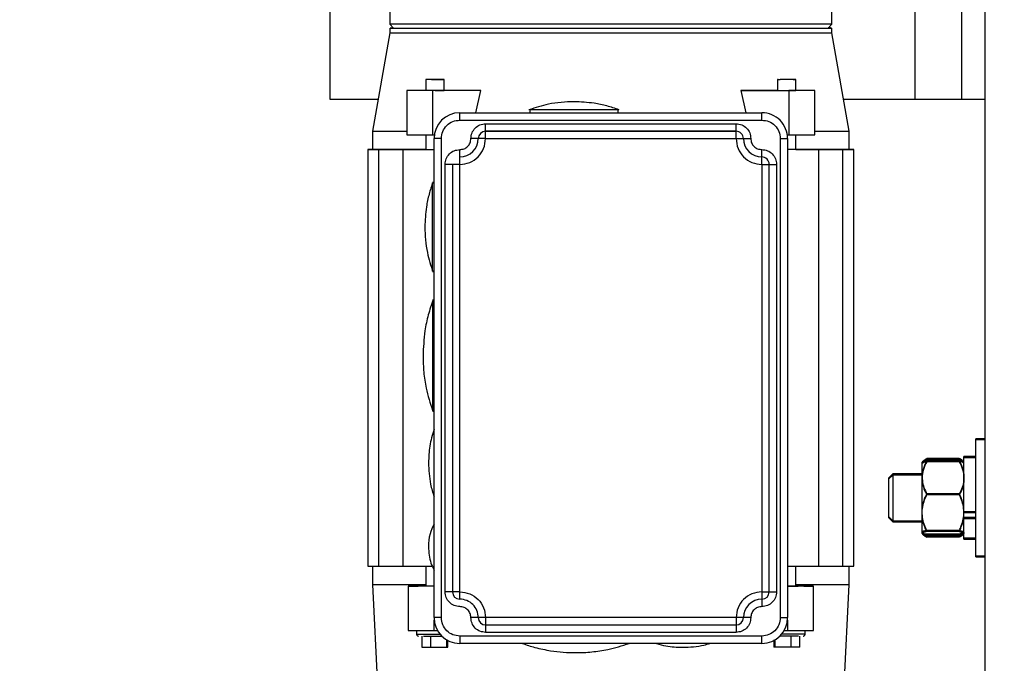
# Model space of a CAD drawing. Header units: inches. Extents: x 170 to 288, y 234 to 248.
# Tile 52 of 192: x 177.483 to 177.834, y 244.264 to 244.493. Entities that reach past the tile are written whole.
import ezdxf

# ---------------------------------------------------------------- set-up
doc = ezdxf.new("R2010")
doc.units = ezdxf.units.IN
doc.header["$LTSCALE"] = 0.25
doc.header["$MEASUREMENT"] = 0
doc.layers.add('ANNOTATIONS', color=1, linetype='Continuous')
doc.layers.add('SLIM E GUIDE MOTOR LH', color=7, linetype='Continuous')
doc.styles.add('ARIAL', font='arial.ttf', dxfattribs={"height": 0.09375})
doc.dimstyles.new('STANDARD$0', dxfattribs={"dimtxt": 0.09375, "dimasz": 0.09375, "dimexe": 0.03125, "dimexo": 0.046875, "dimgap": 0.09, "dimtad": 0, "dimtih": 1, "dimtoh": 1, "dimdec": 4, "dimzin": 0, "dimdsep": 46, "dimtxsty": 'ARIAL', "dimcen": 0.09, "dimadec": 0, "dimazin": 0, "dimtfac": 1, "dimtdec": 4, "dimtofl": 0, "dimtmove": 0, "dimatfit": 1, "dimfxl": 1, "dimtolj": 1, "dimtzin": 0, "dimarcsym": 0})

# ---------------------------------------------------------------- blocks, each defined once
blk = doc.blocks.new('*D8')
at = {"layer": 'ANNOTATIONS', "color": 0, "lineweight": -2, "transparency": 16777216}
for p, q in [((177.4958, 244.77894), (177.4958, 245.43378)), ((178.12042, 244.28247), (178.12042, 245.43378)), ((177.40205, 245.40253), (177.3083, 245.40253)), ((178.21417, 245.40253), (178.30792, 245.40253))]:
    blk.add_line(p, q, dxfattribs=at)
at = {"layer": 'ANNOTATIONS', "color": 0, "transparency": 16777216}
for points in [[(177.40205, 245.41815), (177.40205, 245.3869), (177.4958, 245.40253)], [(178.21417, 245.41815), (178.21417, 245.3869), (178.12042, 245.40253)]]:
    blk.add_solid(points, dxfattribs=at)
at = {"layer": 'defpoints', "color": 0, "transparency": 16777216}
for p in [(178.12042, 245.40253), (177.4958, 244.68519), (178.12042, 244.18872)]:
    blk.add_point(p, dxfattribs=at)
at = {"layer": 'ANNOTATIONS', "color": 0, "transparency": 16777216, "insert": (177.85912, 245.40253), "char_height": 0.09375, "attachment_point": 5, "style": 'ARIAL'}
blk.add_mtext('\\A1;27 1/2"', dxfattribs=at)

msp = doc.modelspace()

# ---------------------------------------------------------------- linework, layer by layer
at = {"layer": 'SLIM E GUIDE MOTOR LH'}
for p, q in [((177.82705, 244.18808), (177.82705, 245.19649)), ((177.59372, 244.46444), (177.59372, 244.63944)), ((177.81872, 244.55551), (177.81872, 244.46444)), ((177.80205, 244.51831), (177.80205, 244.46444)), ((177.61498, 244.49975), (177.61498, 244.49122)), ((177.77246, 244.49122), (177.77246, 244.49975)), ((177.61498, 244.49122), (177.61629, 244.4899)), ((177.77246, 244.49122), (177.61498, 244.49122)), ((177.77115, 244.4899), (177.77246, 244.49122)), ((177.61498, 244.48814), (177.60881, 244.45316)), ((177.61498, 244.4899), (177.61498, 244.48814)), ((177.77246, 244.48814), (177.77246, 244.4899)), ((177.77863, 244.45316), (177.77246, 244.48814)), ((177.6278, 244.47153), (177.6278, 244.46759)), ((177.63436, 244.46759), (177.63436, 244.47153)), ((177.75307, 244.47153), (177.75307, 244.46759)), ((177.75964, 244.46759), (177.75964, 244.47153)), ((177.62103, 244.46759), (177.62103, 244.45184)), ((177.62561, 244.46759), (177.62103, 244.46759)), ((177.63031, 244.45184), (177.63031, 244.46759)), ((177.6474, 244.46759), (177.63031, 244.46759)), ((177.64565, 244.45972), (177.6474, 244.46759)), ((177.74003, 244.46759), (177.74178, 244.45972)), ((177.74003, 244.46759), (177.75713, 244.46759)), ((177.7664, 244.46759), (177.75713, 244.46759)), ((177.75713, 244.46759), (177.75713, 244.45185)), ((177.76182, 244.46759), (177.75964, 244.46759)), ((177.7664, 244.46759), (177.76182, 244.46759)), ((177.7664, 244.45185), (177.7664, 244.46759)), ((177.6108, 244.46444), (177.59372, 244.46444)), ((177.82705, 244.46444), (177.77664, 244.46444)), ((177.63991, 244.45709), (177.63991, 244.45972)), ((177.63991, 244.45972), (177.74752, 244.45972)), ((177.63991, 244.45972), (177.74752, 244.45972)), ((177.66485, 244.46087), (177.66485, 244.45972)), ((177.69634, 244.45972), (177.69634, 244.46087)), ((177.74752, 244.45709), (177.74752, 244.45972)), ((177.63991, 244.45709), (177.74752, 244.45709)), ((177.60881, 244.45316), (177.60881, 244.44659)), ((177.6491, 244.45578), (177.73834, 244.45578)), ((177.6491, 244.45053), (177.6491, 244.45432)), ((177.73834, 244.45316), (177.6491, 244.45316)), ((177.6491, 244.45316), (177.73834, 244.45316)), ((177.73834, 244.45053), (177.73834, 244.45578)), ((177.77863, 244.4466), (177.77863, 244.45316)), ((177.62103, 244.45184), (177.63031, 244.45184)), ((177.6278, 244.45184), (177.6278, 244.44659)), ((177.63031, 244.45184), (177.63082, 244.45184)), ((177.63335, 244.45053), (177.63073, 244.45053)), ((177.63073, 244.27993), (177.63073, 244.45053)), ((177.63335, 244.27993), (177.63335, 244.45053)), ((177.6491, 244.45053), (177.73834, 244.45053)), ((177.74076, 244.45053), (177.7414, 244.45053)), ((177.75409, 244.45053), (177.75409, 244.27993)), ((177.75662, 244.45185), (177.75713, 244.45185)), ((177.75671, 244.45053), (177.75671, 244.27993)), ((177.75964, 244.4466), (177.75964, 244.45185)), ((177.61524, 244.44659), (177.6071, 244.44659)), ((177.6071, 244.44659), (177.61421, 244.44659)), ((177.61169, 244.44659), (177.6071, 244.44659)), ((177.6071, 244.44659), (177.61103, 244.44659)), ((177.60958, 244.44659), (177.6071, 244.44659)), ((177.6071, 244.44659), (177.60927, 244.44659)), ((177.60882, 244.44659), (177.6071, 244.44659)), ((177.60881, 244.4466), (177.6071, 244.4466)), ((177.6071, 244.44659), (177.60711, 244.2983)), ((177.62771, 244.44659), (177.6071, 244.44659)), ((177.6071, 244.44659), (177.62567, 244.44659)), ((177.62045, 244.44659), (177.6071, 244.44659)), ((177.6071, 244.44659), (177.61898, 244.44659)), ((177.60881, 244.44659), (177.60882, 244.44659)), ((177.61104, 244.2983), (177.61104, 244.44659)), ((177.62517, 244.44659), (177.61104, 244.44659)), ((177.61104, 244.44659), (177.62408, 244.44659)), ((177.61965, 244.44659), (177.63073, 244.44659)), ((177.61965, 244.44659), (177.61966, 244.2983)), ((177.62408, 244.44659), (177.6278, 244.44659)), ((177.62517, 244.44659), (177.6278, 244.44659)), ((177.62567, 244.44659), (177.62771, 244.44659)), ((177.63991, 244.44134), (177.63991, 244.44659)), ((177.74752, 244.44397), (177.74752, 244.44659)), ((177.76778, 244.4466), (177.75671, 244.4466)), ((177.75964, 244.4466), (177.76336, 244.4466)), ((177.78033, 244.4466), (177.75972, 244.4466)), ((177.76176, 244.4466), (177.78033, 244.4466)), ((177.7764, 244.4466), (177.76227, 244.4466)), ((177.76336, 244.4466), (177.7764, 244.4466)), ((177.78033, 244.4466), (177.76698, 244.4466)), ((177.76778, 244.2983), (177.76778, 244.4466)), ((177.76846, 244.4466), (177.78033, 244.4466)), ((177.78033, 244.4466), (177.7722, 244.4466)), ((177.77323, 244.4466), (177.78033, 244.4466)), ((177.78033, 244.4466), (177.77575, 244.4466)), ((177.7764, 244.2983), (177.7764, 244.4466)), ((177.77641, 244.4466), (177.78033, 244.4466)), ((177.78033, 244.4466), (177.77786, 244.4466)), ((177.77817, 244.4466), (177.78033, 244.4466)), ((177.78033, 244.4466), (177.77862, 244.4466)), ((177.78033, 244.4466), (177.77863, 244.4466)), ((177.78033, 244.2983), (177.78033, 244.4466)), ((177.74752, 244.44135), (177.74752, 244.44397)), ((177.63991, 244.44134), (177.63466, 244.44134)), ((177.63467, 244.28911), (177.63466, 244.44134)), ((177.63729, 244.44134), (177.63729, 244.28911)), ((177.63991, 244.28911), (177.63991, 244.44134)), ((177.74752, 244.44135), (177.74753, 244.28911)), ((177.75015, 244.28911), (177.75015, 244.44135)), ((177.75277, 244.44135), (177.75278, 244.28911)), ((177.63073, 244.43478), (177.63023, 244.43478)), ((177.63023, 244.40329), (177.63073, 244.40329)), ((177.63073, 244.39279), (177.63025, 244.39279)), ((177.63025, 244.35342), (177.63073, 244.35342)), ((177.82705, 244.34361), (177.82372, 244.34361)), ((177.82372, 244.30155), (177.82372, 244.34361)), ((177.82705, 244.34321), (177.82372, 244.34321)), ((177.80628, 244.33662), (177.80601, 244.33604)), ((177.81788, 244.33662), (177.80628, 244.33662)), ((177.81788, 244.33662), (177.81816, 244.33604)), ((177.82372, 244.33726), (177.81955, 244.33726)), ((177.81955, 244.30829), (177.81955, 244.33726)), ((177.82372, 244.33686), (177.81955, 244.33686)), ((177.81955, 244.3079), (177.81955, 244.33686)), ((177.80493, 244.33564), (177.80462, 244.33528)), ((177.80462, 244.30993), (177.80462, 244.33527)), ((177.80493, 244.33524), (177.80462, 244.33488)), ((177.80628, 244.33622), (177.80588, 244.33538)), ((177.81788, 244.33622), (177.80628, 244.33622)), ((177.81788, 244.33587), (177.80628, 244.33587)), ((177.81788, 244.33547), (177.80628, 244.33547)), ((177.81788, 244.33622), (177.81828, 244.33538)), ((177.81955, 244.33528), (177.81924, 244.33564)), ((177.81955, 244.33488), (177.81924, 244.33524)), ((177.79421, 244.33111), (177.79268, 244.32958)), ((177.79421, 244.33071), (177.79268, 244.32919)), ((177.79268, 244.32958), (177.79268, 244.31557)), ((177.80462, 244.33111), (177.79421, 244.33111)), ((177.79421, 244.33111), (177.79421, 244.31444)), ((177.80462, 244.33071), (177.79421, 244.33071)), ((177.79421, 244.33071), (177.79421, 244.31405)), ((177.81788, 244.32406), (177.80628, 244.32406)), ((177.81788, 244.32366), (177.80628, 244.32366)), ((177.79268, 244.31597), (177.79421, 244.31444)), ((177.79268, 244.31557), (177.79421, 244.31405)), ((177.81955, 244.31773), (177.82372, 244.31773)), ((177.81955, 244.31733), (177.82372, 244.31733)), ((177.81955, 244.31567), (177.82372, 244.31567)), ((177.79421, 244.31444), (177.80462, 244.31444)), ((177.79421, 244.31405), (177.80462, 244.31405)), ((177.81955, 244.31527), (177.82372, 244.31527)), ((177.80462, 244.31028), (177.80493, 244.30992)), ((177.80462, 244.30988), (177.80493, 244.30952)), ((177.81788, 244.31097), (177.80628, 244.31097)), ((177.81788, 244.31057), (177.80628, 244.31057)), ((177.81788, 244.30969), (177.80628, 244.30969)), ((177.81788, 244.30929), (177.80628, 244.30929)), ((177.81788, 244.30893), (177.80628, 244.30893)), ((177.81788, 244.30854), (177.80628, 244.30854)), ((177.81924, 244.30992), (177.81955, 244.31028)), ((177.81924, 244.30952), (177.81955, 244.30988)), ((177.81955, 244.30829), (177.82372, 244.30829)), ((177.81955, 244.3079), (177.82372, 244.3079)), ((177.82372, 244.30194), (177.82705, 244.30194)), ((177.82372, 244.30155), (177.82705, 244.30155)), ((177.60711, 244.2983), (177.61104, 244.2983)), ((177.60881, 244.2983), (177.60881, 244.29174)), ((177.61104, 244.2983), (177.61966, 244.2983)), ((177.61966, 244.2983), (177.6301, 244.2983)), ((177.6278, 244.2983), (177.6278, 244.29108)), ((177.75671, 244.2983), (177.76778, 244.2983)), ((177.75964, 244.29108), (177.75964, 244.2983)), ((177.76778, 244.2983), (177.7764, 244.2983)), ((177.7764, 244.2983), (177.78033, 244.2983)), ((177.77863, 244.29174), (177.77863, 244.2983)), ((177.60881, 244.29174), (177.61104, 244.24712)), ((177.6215, 244.29108), (177.6215, 244.27533)), ((177.63078, 244.29108), (177.6215, 244.29108)), ((177.6215, 244.29108), (177.62501, 244.29108)), ((177.76243, 244.29108), (177.76594, 244.29108)), ((177.76594, 244.27534), (177.76594, 244.29108)), ((177.7764, 244.24712), (177.77863, 244.29174)), ((177.63991, 244.28911), (177.63467, 244.28911)), ((177.63991, 244.28649), (177.63991, 244.28911)), ((177.63335, 244.27993), (177.63073, 244.27993)), ((177.63078, 244.27533), (177.63078, 244.27897)), ((177.73834, 244.27993), (177.6491, 244.27993)), ((177.6491, 244.27993), (177.6491, 244.27468)), ((177.73834, 244.2773), (177.6491, 244.2773)), ((177.73834, 244.27993), (177.73834, 244.27468)), ((177.75666, 244.27897), (177.75666, 244.27534)), ((177.62452, 244.27533), (177.62452, 244.27402)), ((177.62715, 244.27533), (177.63196, 244.27533)), ((177.73834, 244.27468), (177.6491, 244.27468)), ((177.75548, 244.27534), (177.75666, 244.27534)), ((177.76292, 244.27402), (177.76292, 244.27534)), ((177.62637, 244.27337), (177.62637, 244.26943)), ((177.62951, 244.27337), (177.62951, 244.26943)), ((177.63526, 244.26943), (177.63526, 244.27201)), ((177.63567, 244.26943), (177.63562, 244.27196)), ((177.74753, 244.27337), (177.63991, 244.27337)), ((177.63991, 244.27337), (177.63991, 244.27074)), ((177.74753, 244.27074), (177.63991, 244.27074)), ((177.74753, 244.27074), (177.74753, 244.27337)), ((177.75183, 244.27199), (177.75177, 244.26943)), ((177.75218, 244.27201), (177.75218, 244.26943)), ((177.75794, 244.26943), (177.75794, 244.27337)), ((177.76107, 244.26943), (177.76107, 244.27337)), ((177.62951, 244.26943), (177.63526, 244.26943)), ((177.63526, 244.26943), (177.63567, 244.26943)), ((177.75994, 244.26943), (177.75177, 244.26943))]:
    msp.add_line(p, q, dxfattribs=at)
at = {"layer": 'SLIM E GUIDE MOTOR LH', "flags": 128}
for points in [[(177.61498, 244.48814), (177.61504, 244.48814), (177.6155, 244.48814), (177.61642, 244.48814), (177.61779, 244.48814), (177.61961, 244.48814), (177.62187, 244.48814), (177.62454, 244.48814), (177.62763, 244.48814), (177.64842, 244.48814), (177.65348, 244.48814), (177.65878, 244.48814), (177.66428, 244.48814), (177.66996, 244.48814), (177.67578, 244.48814), (177.6817, 244.48814), (177.68769, 244.48814), (177.69974, 244.48814), (177.70574, 244.48814), (177.71166, 244.48814), (177.71748, 244.48814), (177.72315, 244.48814), (177.72866, 244.48814), (177.73396, 244.48814), (177.73902, 244.48814), (177.74382, 244.48814), (177.74832, 244.48814), (177.7525, 244.48814), (177.75634, 244.48814), (177.75981, 244.48814), (177.76289, 244.48814), (177.76557, 244.48814), (177.76782, 244.48814), (177.76964, 244.48814), (177.77102, 244.48814), (177.77194, 244.48814), (177.7724, 244.48814), (177.77246, 244.48814)], [(177.61629, 244.4899), (177.6155, 244.4899), (177.61504, 244.4899), (177.6155, 244.4899), (177.61642, 244.4899), (177.61779, 244.4899), (177.61961, 244.4899), (177.62187, 244.4899), (177.62454, 244.4899), (177.62763, 244.4899), (177.6311, 244.4899), (177.63493, 244.4899), (177.63912, 244.4899), (177.64362, 244.4899), (177.64842, 244.4899), (177.65348, 244.4899), (177.65878, 244.4899), (177.66428, 244.4899), (177.66996, 244.4899), (177.67578, 244.4899), (177.6817, 244.4899), (177.68769, 244.4899), (177.69974, 244.4899), (177.70574, 244.4899), (177.71166, 244.4899), (177.71748, 244.4899), (177.72315, 244.4899), (177.72866, 244.4899), (177.73396, 244.4899), (177.73902, 244.4899), (177.74382, 244.4899), (177.74832, 244.4899), (177.7525, 244.4899), (177.75634, 244.4899), (177.75981, 244.4899), (177.76289, 244.4899), (177.76557, 244.4899), (177.76782, 244.4899), (177.76964, 244.4899), (177.77102, 244.4899), (177.77194, 244.4899), (177.7724, 244.4899), (177.77194, 244.48991), (177.77115, 244.48991)], [(177.63436, 244.47153), (177.6278, 244.47153), (177.62805, 244.47153)], [(177.62982, 244.47153), (177.62876, 244.47153), (177.62805, 244.47153)], [(177.62982, 244.47153), (177.63234, 244.47153)], [(177.63234, 244.47153), (177.6334, 244.47153), (177.63411, 244.47153)], [(177.63436, 244.47153), (177.63411, 244.47153)], [(177.75332, 244.47153), (177.75307, 244.47153), (177.75404, 244.47153)], [(177.75332, 244.47153), (177.75404, 244.47153)], [(177.75964, 244.47153), (177.75761, 244.47153), (177.75636, 244.47153), (177.7551, 244.47153), (177.75404, 244.47153)], [(177.75867, 244.47153), (177.75939, 244.47153)], [(177.75964, 244.47153), (177.75939, 244.47153)], [(177.63108, 244.46759), (177.62212, 244.46759), (177.62103, 244.46759)], [(177.63031, 244.46759), (177.62908, 244.46759)], [(177.63108, 244.46759), (177.63234, 244.46759), (177.6334, 244.46759), (177.63411, 244.46759), (177.63436, 244.46759)], [(177.6474, 244.46759), (177.64425, 244.46759), (177.64121, 244.46759), (177.63436, 244.46759)], [(177.75307, 244.46759), (177.75196, 244.46759), (177.74915, 244.46759), (177.74623, 244.46759), (177.74318, 244.46759), (177.74003, 244.46759)], [(177.75307, 244.46759), (177.75332, 244.46759), (177.7551, 244.46759), (177.75636, 244.46759)], [(177.75636, 244.46759), (177.75761, 244.46759), (177.75868, 244.46759), (177.75939, 244.46759), (177.75964, 244.46759)], [(177.66485, 244.46087), (177.66509, 244.46087), (177.6658, 244.46087), (177.66696, 244.46087), (177.67272, 244.46087), (177.67521, 244.46087), (177.67786, 244.46087), (177.68333, 244.46087), (177.68598, 244.46087), (177.68847, 244.46087), (177.69072, 244.46087), (177.69266, 244.46087), (177.69423, 244.46087), (177.69539, 244.46087), (177.6961, 244.46087), (177.69634, 244.46087)], [(177.60881, 244.45316), (177.60907, 244.45316), (177.60984, 244.45316), (177.61111, 244.45316), (177.61289, 244.45316), (177.61516, 244.45316), (177.6179, 244.45316), (177.62103, 244.45316)], [(177.6491, 244.45432), (177.6491, 244.45478), (177.6491, 244.45578)], [(177.7664, 244.45316), (177.76953, 244.45316), (177.77228, 244.45316), (177.77454, 244.45316), (177.77632, 244.45316), (177.7776, 244.45316), (177.77837, 244.45316), (177.77863, 244.45316)], [(177.64652, 244.45053), (177.64642, 244.45053), (177.64627, 244.45053), (177.64485, 244.45053), (177.64436, 244.45053), (177.64385, 244.45053)], [(177.6491, 244.45053), (177.64859, 244.45053), (177.64809, 244.45053), (177.64667, 244.45053), (177.64652, 244.45053)], [(177.73834, 244.45053), (177.73885, 244.45053), (177.73934, 244.45053), (177.74052, 244.45053), (177.74076, 244.45053)], [(177.7414, 244.45053), (177.74173, 244.45053), (177.74307, 244.45053), (177.74359, 244.45053)], [(177.75409, 244.45053), (177.75554, 244.45053), (177.75594, 244.45053), (177.75651, 244.45053), (177.75666, 244.45053), (177.75671, 244.45053)], [(177.75713, 244.45185), (177.75835, 244.45185), (177.75956, 244.45185), (177.76075, 244.45185), (177.76192, 244.45185), (177.76307, 244.45185), (177.7642, 244.45185), (177.76532, 244.45185), (177.7664, 244.45185)], [(177.60927, 244.44659), (177.60945, 244.44659), (177.60949, 244.44659), (177.60958, 244.44659)], [(177.61103, 244.44659), (177.61119, 244.44659), (177.61127, 244.44659), (177.61169, 244.44659)], [(177.61421, 244.44659), (177.61484, 244.44659), (177.61497, 244.44659), (177.61524, 244.44659)], [(177.61898, 244.44659), (177.6197, 244.44659), (177.61989, 244.44659), (177.62045, 244.44659)], [(177.76024, 244.4466), (177.7605, 244.4466)], [(177.76151, 244.4466), (177.76176, 244.4466)], [(177.76698, 244.4466), (177.76755, 244.4466), (177.76773, 244.4466), (177.76846, 244.4466)], [(177.7722, 244.4466), (177.77272, 244.4466), (177.77285, 244.4466), (177.77323, 244.4466)], [(177.77575, 244.4466), (177.77592, 244.4466), (177.776, 244.4466), (177.77641, 244.4466)], [(177.77786, 244.4466), (177.77798, 244.4466), (177.77802, 244.4466), (177.77817, 244.4466)], [(177.74752, 244.44135), (177.74898, 244.44135), (177.74938, 244.44135), (177.7501, 244.44135), (177.75015, 244.44135)], [(177.75015, 244.44135), (177.7502, 244.44135), (177.75035, 244.44135), (177.75132, 244.44135), (177.75177, 244.44135), (177.75277, 244.44135)], [(177.63023, 244.40329), (177.63023, 244.41116), (177.63023, 244.41365), (177.63023, 244.4311), (177.63023, 244.43267), (177.63023, 244.43478)], [(177.63025, 244.35342), (177.63025, 244.37085), (177.63025, 244.37386), (177.63025, 244.39279)], [(177.60881, 244.29174), (177.60894, 244.29174), (177.60952, 244.29174), (177.61056, 244.29174), (177.61205, 244.29174), (177.61399, 244.29174), (177.61637, 244.29174), (177.61916, 244.29174), (177.62237, 244.29174), (177.62596, 244.29174), (177.6278, 244.29174)], [(177.76594, 244.29108), (177.76485, 244.29108), (177.76374, 244.29108), (177.76261, 244.29108), (177.76146, 244.29108), (177.76029, 244.29108), (177.7591, 244.29108), (177.75789, 244.29108), (177.75666, 244.29108)], [(177.75671, 244.29108), (177.75761, 244.29108), (177.75868, 244.29108), (177.75939, 244.29108), (177.76041, 244.29108)], [(177.75964, 244.29174), (177.76148, 244.29174), (177.76507, 244.29174), (177.76828, 244.29174), (177.77107, 244.29174), (177.77345, 244.29174), (177.77539, 244.29174), (177.77688, 244.29174), (177.77792, 244.29174), (177.7785, 244.29174), (177.77863, 244.29174)], [(177.76243, 244.29108), (177.76041, 244.29108)], [(177.74753, 244.28911), (177.74898, 244.28911), (177.74938, 244.28911), (177.7501, 244.28911), (177.75015, 244.28911)], [(177.74753, 244.28911), (177.74753, 244.28438), (177.74753, 244.28387)], [(177.75015, 244.28911), (177.7502, 244.28911), (177.75035, 244.28911), (177.75132, 244.28911), (177.75177, 244.28911), (177.75278, 244.28911)], [(177.64648, 244.27993), (177.64628, 244.27993), (177.64603, 244.27993), (177.64531, 244.27993), (177.64486, 244.27993), (177.64385, 244.27993)], [(177.6491, 244.27993), (177.64859, 244.27993), (177.64653, 244.27993), (177.64648, 244.27993)], [(177.74096, 244.27993), (177.74076, 244.27993), (177.74052, 244.27993), (177.7398, 244.27993), (177.73934, 244.27993), (177.73834, 244.27993)], [(177.74359, 244.27993), (177.74308, 244.27993), (177.74213, 244.27993), (177.74173, 244.27993), (177.74101, 244.27993), (177.74096, 244.27993)], [(177.75409, 244.27993), (177.75555, 244.27993), (177.75594, 244.27993), (177.75666, 244.27993), (177.75671, 244.27993)], [(177.6215, 244.27533), (177.62483, 244.27533), (177.62598, 244.27533), (177.62715, 244.27533)], [(177.62452, 244.27402), (177.62496, 244.27402), (177.62584, 244.27402), (177.62713, 244.27402), (177.62872, 244.27402), (177.6305, 244.27402), (177.63232, 244.27402), (177.63288, 244.27402)], [(177.76292, 244.27402), (177.76289, 244.27402), (177.76248, 244.27402), (177.7616, 244.27402), (177.76031, 244.27402), (177.75872, 244.27402), (177.75694, 244.27402), (177.75513, 244.27402), (177.75456, 244.27402)], [(177.75666, 244.27534), (177.75789, 244.27534), (177.7591, 244.27534), (177.76029, 244.27534), (177.76146, 244.27534), (177.76261, 244.27534), (177.76374, 244.27534), (177.76485, 244.27534), (177.76594, 244.27534)], [(177.62637, 244.26943), (177.62651, 244.26943), (177.6275, 244.26943), (177.62821, 244.26943), (177.62951, 244.26943)], [(177.76107, 244.26943), (177.76053, 244.26943), (177.75994, 244.26943)]]:
    msp.add_lwpolyline(points, dxfattribs=at)
at = {"layer": 'SLIM E GUIDE MOTOR LH'}
for centre, radius, start, end in [((177.63991, 244.45053), 0.00919, 90.0009, 180.0009), ((177.74752, 244.45053), 0.00919, 0.0009, 90.0009), ((177.6491, 244.45053), 0.00262, 90.0009, 180.0009), ((177.73834, 244.45053), 0.00262, 0.0009, 90.0009), ((177.63991, 244.45053), 0.00656, 270.0009, 0.0009), ((177.74752, 244.45053), 0.00656, 180.0009, 270.0009), ((177.74752, 244.44135), 0.00262, 0.0009, 90.0009), ((177.63991, 244.28911), 0.00262, 180.0009, 270.0009), ((177.74753, 244.28911), 0.00262, 270.0009, 0.0009), ((177.63991, 244.27993), 0.00656, 0.0009, 90.0009), ((177.74753, 244.27993), 0.00656, 90.0009, 180.0009), ((177.63991, 244.27993), 0.00919, 180.0009, 270.0009), ((177.6491, 244.27993), 0.00262, 180.0009, 270.0009), ((177.73834, 244.27993), 0.00262, 270.0009, 0.0009), ((177.74753, 244.27993), 0.00919, 270.0009, 0.0009)]:
    msp.add_arc(centre, radius, start, end, dxfattribs=at)
for points, knots in [([(177.77177, 244.48991), (177.77177, 244.48998), (177.77179, 244.49028), (177.7718, 244.49044), (177.7718, 244.49056)], [0, 0, 0, 0, 0.2630554, 1, 1, 1, 1]), ([(177.68059, 244.46366), (177.67907, 244.46361), (177.67601, 244.46352), (177.67059, 244.46271), (177.66683, 244.4615), (177.66454, 244.46076)], [0, 0, 0, 0, 0.2796, 0.560299, 1, 1, 1, 1]), ([(177.69664, 244.46076), (177.6952, 244.46125), (177.6923, 244.46223), (177.68693, 244.46337), (177.683, 244.46355), (177.68059, 244.46366)], [0, 0, 0, 0, 0.279607, 0.560306, 1, 1, 1, 1]), ([(177.63335, 244.45053), (177.63345, 244.45139), (177.63365, 244.45311), (177.63516, 244.45528), (177.63733, 244.4568), (177.63905, 244.45699), (177.63991, 244.45709)], [0, 0, 0, 0, 0.2499997, 0.5000018, 0.7500123, 1, 1, 1, 1]), ([(177.74752, 244.45709), (177.74838, 244.457), (177.7501, 244.4568), (177.75227, 244.45528), (177.75379, 244.45311), (177.75399, 244.45139), (177.75409, 244.45053)], [0, 0, 0, 0, 0.250014, 0.499993, 0.750006, 1, 1, 1, 1]), ([(177.64385, 244.45053), (177.64393, 244.45122), (177.64409, 244.45259), (177.6453, 244.45433), (177.64703, 244.45554), (177.64841, 244.4557), (177.6491, 244.45578)], [0, 0, 0, 0, 0.25, 0.500007, 0.750013, 1, 1, 1, 1]), ([(177.73834, 244.45578), (177.73903, 244.4557), (177.7404, 244.45554), (177.74214, 244.45433), (177.74335, 244.4526), (177.74351, 244.45122), (177.74359, 244.45053)], [0, 0, 0, 0, 0.2499881, 0.4999909, 0.7499951, 1, 1, 1, 1]), ([(177.63991, 244.44134), (177.64112, 244.44148), (177.64352, 244.44176), (177.64656, 244.44388), (177.64868, 244.44692), (177.64896, 244.44933), (177.6491, 244.45053)], [0, 0, 0, 0, 0.250007, 0.500006, 0.749999, 1, 1, 1, 1]), ([(177.63991, 244.44659), (177.64043, 244.44665), (177.64146, 244.44677), (177.64276, 244.44768), (177.64367, 244.44898), (177.64379, 244.45001), (177.64385, 244.45053)], [0, 0, 0, 0, 0.249992, 0.499988, 0.750005, 1, 1, 1, 1]), ([(177.73834, 244.45053), (177.73848, 244.44933), (177.73875, 244.44692), (177.74088, 244.44388), (177.74391, 244.44176), (177.74632, 244.44148), (177.74752, 244.44135)], [0, 0, 0, 0, 0.2499985, 0.5000011, 0.7499946, 1, 1, 1, 1]), ([(177.74359, 244.45053), (177.74365, 244.45002), (177.74376, 244.44898), (177.74467, 244.44768), (177.74598, 244.44677), (177.74701, 244.44665), (177.74752, 244.44659)], [0, 0, 0, 0, 0.249984, 0.49999, 0.749971, 1, 1, 1, 1]), ([(177.63466, 244.44134), (177.63474, 244.44203), (177.6349, 244.44341), (177.63611, 244.44514), (177.63785, 244.44636), (177.63922, 244.44651), (177.63991, 244.44659)], [0, 0, 0, 0, 0.249999, 0.500005, 0.749976, 1, 1, 1, 1]), ([(177.74752, 244.44659), (177.74821, 244.44652), (177.74959, 244.44636), (177.75132, 244.44514), (177.75254, 244.44341), (177.75269, 244.44203), (177.75277, 244.44135)], [0, 0, 0, 0, 0.249989, 0.499992, 0.749997, 1, 1, 1, 1]), ([(177.63034, 244.43508), (177.62985, 244.43364), (177.62887, 244.43074), (177.62773, 244.42538), (177.62755, 244.42144), (177.62745, 244.41903)], [0, 0, 0, 0, 0.279601, 0.56031, 1, 1, 1, 1]), ([(177.62745, 244.41903), (177.62749, 244.41751), (177.62758, 244.41445), (177.62839, 244.40903), (177.6296, 244.40527), (177.63034, 244.40299)], [0, 0, 0, 0, 0.279604, 0.560304, 1, 1, 1, 1]), ([(177.63039, 244.39317), (177.62978, 244.39136), (177.62856, 244.38773), (177.62715, 244.38103), (177.62693, 244.37611), (177.62679, 244.3731)], [0, 0, 0, 0, 0.279605, 0.560303, 1, 1, 1, 1]), ([(177.62679, 244.3731), (177.62685, 244.37119), (177.62696, 244.36737), (177.62793, 244.36078), (177.62937, 244.35628), (177.63023, 244.3536)], [0, 0, 0, 0, 0.287709, 0.576534, 1, 1, 1, 1]), ([(177.63073, 244.34696), (177.63014, 244.34499), (177.62896, 244.34111), (177.62883, 244.33705), (177.62876, 244.33505)], [0, 0, 0, 0, 0.505136, 1, 1, 1, 1]), ([(177.80493, 244.33564), (177.80518, 244.33587), (177.80555, 244.33621), (177.80612, 244.33653), (177.80628, 244.33662)], [0, 0, 0, 0, 0.708814, 1, 1, 1, 1]), ([(177.81924, 244.33564), (177.81898, 244.33587), (177.81862, 244.33621), (177.81805, 244.33653), (177.81788, 244.33662)], [0, 0, 0, 0, 0.708814, 1, 1, 1, 1]), ([(177.62876, 244.33505), (177.62887, 244.33249), (177.62905, 244.32839), (177.63027, 244.32448), (177.63073, 244.32302)], [0, 0, 0, 0, 0.623951, 1, 1, 1, 1]), ([(177.80628, 244.33587), (177.80585, 244.33495), (177.80495, 244.33308), (177.80462, 244.33104), (177.80462, 244.32999), (177.80462, 244.32996)], [0, 0, 0, 0, 0.484344, 0.986326, 1, 1, 1, 1]), ([(177.80462, 244.33523), (177.80468, 244.33532), (177.80481, 244.3355), (177.80556, 244.33571), (177.80612, 244.33583), (177.80628, 244.33587)], [0, 0, 0, 0, 0.406288, 0.827269, 1, 1, 1, 1]), ([(177.80628, 244.33547), (177.80585, 244.33455), (177.80495, 244.33268), (177.80462, 244.33064), (177.80462, 244.32959), (177.80462, 244.32957)], [0, 0, 0, 0, 0.484344, 0.986326, 1, 1, 1, 1]), ([(177.80462, 244.33483), (177.80468, 244.33492), (177.80481, 244.3351), (177.80556, 244.33532), (177.80612, 244.33544), (177.80628, 244.33547)], [0, 0, 0, 0, 0.406288, 0.827269, 1, 1, 1, 1]), ([(177.80493, 244.33524), (177.80518, 244.33548), (177.80555, 244.33581), (177.80612, 244.33613), (177.80628, 244.33622)], [0, 0, 0, 0, 0.708814, 1, 1, 1, 1]), ([(177.81924, 244.33524), (177.81898, 244.33548), (177.81862, 244.33581), (177.81805, 244.33613), (177.81788, 244.33622)], [0, 0, 0, 0, 0.708814, 1, 1, 1, 1]), ([(177.81788, 244.33587), (177.81832, 244.33495), (177.81921, 244.33308), (177.81955, 244.33104), (177.81955, 244.32999), (177.81955, 244.32996)], [0, 0, 0, 0, 0.484344, 0.986326, 1, 1, 1, 1]), ([(177.81955, 244.33523), (177.81949, 244.33532), (177.81936, 244.3355), (177.81861, 244.33571), (177.81805, 244.33583), (177.81788, 244.33587)], [0, 0, 0, 0, 0.406288, 0.827269, 1, 1, 1, 1]), ([(177.81788, 244.33547), (177.81832, 244.33455), (177.81921, 244.33268), (177.81955, 244.33064), (177.81955, 244.32959), (177.81955, 244.32957)], [0, 0, 0, 0, 0.484344, 0.986326, 1, 1, 1, 1]), ([(177.81955, 244.33483), (177.81949, 244.33492), (177.81936, 244.3351), (177.81861, 244.33532), (177.81805, 244.33544), (177.81788, 244.33547)], [0, 0, 0, 0, 0.406288, 0.827269, 1, 1, 1, 1]), ([(177.80462, 244.32996), (177.80468, 244.32914), (177.80481, 244.32745), (177.80556, 244.3255), (177.80612, 244.32438), (177.80628, 244.32406)], [0, 0, 0, 0, 0.406291, 0.827271, 1, 1, 1, 1]), ([(177.80462, 244.32957), (177.80468, 244.32874), (177.80481, 244.32706), (177.80556, 244.3251), (177.80612, 244.32399), (177.80628, 244.32366)], [0, 0, 0, 0, 0.406291, 0.827271, 1, 1, 1, 1]), ([(177.81955, 244.32996), (177.81949, 244.32914), (177.81936, 244.32745), (177.81861, 244.3255), (177.81805, 244.32438), (177.81788, 244.32406)], [0, 0, 0, 0, 0.406291, 0.827271, 1, 1, 1, 1]), ([(177.81955, 244.32957), (177.81949, 244.32874), (177.81936, 244.32706), (177.81861, 244.3251), (177.81805, 244.32399), (177.81788, 244.32366)], [0, 0, 0, 0, 0.406291, 0.827271, 1, 1, 1, 1]), ([(177.80462, 244.31751), (177.80462, 244.31766), (177.80463, 244.31864), (177.8049, 244.32047), (177.80557, 244.3225), (177.80611, 244.32367), (177.80628, 244.32406)], [0, 0, 0, 0, 0.066531, 0.435284, 0.8145512, 1, 1, 1, 1]), ([(177.80462, 244.31712), (177.80462, 244.31727), (177.80463, 244.31825), (177.8049, 244.32008), (177.80557, 244.3221), (177.80611, 244.32328), (177.80628, 244.32366)], [0, 0, 0, 0, 0.066531, 0.435284, 0.8145512, 1, 1, 1, 1]), ([(177.81955, 244.31751), (177.81955, 244.31766), (177.81954, 244.31864), (177.81926, 244.32047), (177.8186, 244.3225), (177.81806, 244.32367), (177.81788, 244.32406)], [0, 0, 0, 0, 0.066531, 0.435284, 0.8145512, 1, 1, 1, 1]), ([(177.81955, 244.31712), (177.81955, 244.31727), (177.81954, 244.31825), (177.81926, 244.32008), (177.8186, 244.3221), (177.81806, 244.32328), (177.81788, 244.32366)], [0, 0, 0, 0, 0.066531, 0.435284, 0.8145512, 1, 1, 1, 1]), ([(177.80628, 244.31097), (177.80604, 244.31152), (177.80545, 244.31283), (177.80477, 244.31502), (177.80467, 244.31667), (177.80462, 244.31751)], [0, 0, 0, 0, 0.265463, 0.628081, 1, 1, 1, 1]), ([(177.80628, 244.31057), (177.80604, 244.31113), (177.80545, 244.31244), (177.80477, 244.31462), (177.80467, 244.31628), (177.80462, 244.31712)], [0, 0, 0, 0, 0.265463, 0.628081, 1, 1, 1, 1]), ([(177.81788, 244.31097), (177.81813, 244.31152), (177.81872, 244.31283), (177.81939, 244.31502), (177.8195, 244.31667), (177.81955, 244.31751)], [0, 0, 0, 0, 0.265463, 0.628081, 1, 1, 1, 1]), ([(177.81788, 244.31057), (177.81813, 244.31113), (177.81872, 244.31244), (177.81939, 244.31462), (177.8195, 244.31628), (177.81955, 244.31712)], [0, 0, 0, 0, 0.265463, 0.628081, 1, 1, 1, 1]), ([(177.63073, 244.31326), (177.63019, 244.3121), (177.62899, 244.30954), (177.6286, 244.30473), (177.62908, 244.30027), (177.63033, 244.29769), (177.63073, 244.29688)], [0, 0, 0, 0, 0.224151, 0.495554, 0.840977, 1, 1, 1, 1]), ([(177.80628, 244.31097), (177.80585, 244.31087), (177.80495, 244.31067), (177.80462, 244.31044), (177.80462, 244.31033), (177.80462, 244.31033)], [0, 0, 0, 0, 0.484343, 0.986327, 1, 1, 1, 1]), ([(177.80628, 244.31057), (177.80585, 244.31047), (177.80495, 244.31027), (177.80462, 244.31005), (177.80462, 244.30993), (177.80462, 244.30993)], [0, 0, 0, 0, 0.484343, 0.986327, 1, 1, 1, 1]), ([(177.80462, 244.31033), (177.80468, 244.31024), (177.80481, 244.31005), (177.80556, 244.30984), (177.80612, 244.30972), (177.80628, 244.30969)], [0, 0, 0, 0, 0.40629, 0.827267, 1, 1, 1, 1]), ([(177.80462, 244.30993), (177.80468, 244.30984), (177.80481, 244.30966), (177.80556, 244.30945), (177.80612, 244.30932), (177.80628, 244.30929)], [0, 0, 0, 0, 0.40629, 0.827267, 1, 1, 1, 1]), ([(177.80493, 244.30992), (177.80518, 244.30968), (177.80555, 244.30935), (177.80612, 244.30903), (177.80628, 244.30893)], [0, 0, 0, 0, 0.708814, 1, 1, 1, 1]), ([(177.80493, 244.30952), (177.80518, 244.30928), (177.80555, 244.30895), (177.80612, 244.30863), (177.80628, 244.30854)], [0, 0, 0, 0, 0.708814, 1, 1, 1, 1]), ([(177.81788, 244.31097), (177.81832, 244.31087), (177.81921, 244.31067), (177.81955, 244.31044), (177.81955, 244.31033), (177.81955, 244.31033)], [0, 0, 0, 0, 0.484343, 0.986327, 1, 1, 1, 1]), ([(177.81788, 244.31057), (177.81832, 244.31047), (177.81921, 244.31027), (177.81955, 244.31005), (177.81955, 244.30993), (177.81955, 244.30993)], [0, 0, 0, 0, 0.484343, 0.986327, 1, 1, 1, 1]), ([(177.81955, 244.31033), (177.81949, 244.31024), (177.81936, 244.31005), (177.81861, 244.30984), (177.81805, 244.30972), (177.81788, 244.30969)], [0, 0, 0, 0, 0.40629, 0.827267, 1, 1, 1, 1]), ([(177.81955, 244.30993), (177.81949, 244.30984), (177.81936, 244.30966), (177.81861, 244.30945), (177.81805, 244.30932), (177.81788, 244.30929)], [0, 0, 0, 0, 0.40629, 0.827267, 1, 1, 1, 1]), ([(177.81924, 244.30992), (177.81898, 244.30968), (177.81862, 244.30935), (177.81805, 244.30903), (177.81788, 244.30893)], [0, 0, 0, 0, 0.708814, 1, 1, 1, 1]), ([(177.81924, 244.30952), (177.81898, 244.30928), (177.81862, 244.30895), (177.81805, 244.30863), (177.81788, 244.30854)], [0, 0, 0, 0, 0.708814, 1, 1, 1, 1]), ([(177.63991, 244.28386), (177.63923, 244.28394), (177.63785, 244.2841), (177.63612, 244.28531), (177.6349, 244.28705), (177.63474, 244.28843), (177.63467, 244.28911)], [0, 0, 0, 0, 0.250017, 0.500011, 0.750007, 1, 1, 1, 1]), ([(177.63991, 244.28911), (177.64112, 244.28898), (177.64353, 244.2887), (177.64656, 244.28657), (177.64869, 244.28354), (177.64896, 244.28113), (177.6491, 244.27993)], [0, 0, 0, 0, 0.250006, 0.499999, 0.750004, 1, 1, 1, 1]), ([(177.74753, 244.28911), (177.74632, 244.28898), (177.74391, 244.2887), (177.74088, 244.28658), (177.73875, 244.28354), (177.73848, 244.28113), (177.73834, 244.27993)], [0, 0, 0, 0, 0.249989, 0.499991, 0.750002, 1, 1, 1, 1]), ([(177.75278, 244.28911), (177.7527, 244.28843), (177.75254, 244.28705), (177.75133, 244.28532), (177.74959, 244.2841), (177.74821, 244.28394), (177.74753, 244.28387)], [0, 0, 0, 0, 0.250006, 0.499997, 0.750006, 1, 1, 1, 1]), ([(177.64385, 244.27993), (177.64379, 244.28044), (177.64367, 244.28147), (177.64276, 244.28278), (177.64146, 244.28369), (177.64043, 244.2838), (177.63991, 244.28386)], [0, 0, 0, 0, 0.250004, 0.500015, 0.750011, 1, 1, 1, 1]), ([(177.74753, 244.28387), (177.74701, 244.28381), (177.74598, 244.28369), (177.74468, 244.28278), (177.74377, 244.28148), (177.74365, 244.28044), (177.74359, 244.27993)], [0, 0, 0, 0, 0.250033, 0.500022, 0.750003, 1, 1, 1, 1]), ([(177.63991, 244.27337), (177.63906, 244.27346), (177.63734, 244.27366), (177.63517, 244.27518), (177.63365, 244.27735), (177.63345, 244.27907), (177.63335, 244.27993)], [0, 0, 0, 0, 0.249987, 0.499997, 0.749997, 1, 1, 1, 1]), ([(177.6491, 244.27468), (177.64841, 244.27476), (177.64704, 244.27491), (177.6453, 244.27613), (177.64409, 244.27786), (177.64393, 244.27924), (177.64385, 244.27993)], [0, 0, 0, 0, 0.249989, 0.499992, 0.749997, 1, 1, 1, 1]), ([(177.74359, 244.27993), (177.74351, 244.27924), (177.74335, 244.27786), (177.74214, 244.27613), (177.7404, 244.27492), (177.73903, 244.27476), (177.73834, 244.27468)], [0, 0, 0, 0, 0.250005, 0.500007, 0.750013, 1, 1, 1, 1]), ([(177.75409, 244.27993), (177.75399, 244.27907), (177.75379, 244.27735), (177.75227, 244.27518), (177.75011, 244.27366), (177.74839, 244.27347), (177.74753, 244.27337)], [0, 0, 0, 0, 0.25, 0.500002, 0.750012, 1, 1, 1, 1]), ([(177.62453, 244.2741), (177.62452, 244.27404), (177.62452, 244.2739), (177.62459, 244.27371), (177.62473, 244.27352), (177.62494, 244.27339), (177.6251, 244.27337), (177.62518, 244.27337)], [0, 0, 0, 0, 0.171249, 0.359567, 0.557306, 0.78739, 1, 1, 1, 1]), ([(177.76226, 244.27337), (177.76233, 244.27337), (177.76247, 244.27339), (177.76266, 244.27349), (177.76282, 244.27365), (177.76292, 244.27387), (177.76292, 244.27403), (177.76292, 244.2741)], [0, 0, 0, 0, 0.179177, 0.37269, 0.57109, 0.796501, 1, 1, 1, 1]), ([(177.62691, 244.27337), (177.62738, 244.27337), (177.62832, 244.27337), (177.6301, 244.27337), (177.63192, 244.27337), (177.63303, 244.27337), (177.63356, 244.27337)], [0, 0, 0, 0, 0.254474, 0.508915, 0.763336, 1, 1, 1, 1]), ([(177.6622, 244.27074), (177.66367, 244.27024), (177.66697, 244.26914), (177.67333, 244.26786), (177.68016, 244.2673), (177.68699, 244.26766), (177.69338, 244.26856), (177.6977, 244.26994), (177.7002, 244.27074)], [0, 0, 0, 0, 0.1205747, 0.2689417, 0.5013568, 0.6491478, 0.7975203, 1, 1, 1, 1]), ([(177.70998, 244.27074), (177.71109, 244.27042), (177.71413, 244.26955), (177.71986, 244.26932), (177.72516, 244.26961), (177.72829, 244.27054), (177.72897, 244.27074)], [0, 0, 0, 0, 0.18003, 0.491824, 0.888637, 1, 1, 1, 1]), ([(177.76053, 244.27337), (177.76006, 244.27337), (177.75912, 244.27337), (177.75734, 244.27337), (177.75554, 244.27337), (177.75446, 244.27337), (177.75394, 244.27337)], [0, 0, 0, 0, 0.256888, 0.51381, 0.770667, 1, 1, 1, 1])]:
    msp.add_open_spline(points, degree=3, knots=knots, dxfattribs=at)

# ---------------------------------------------------------------- dimensions: what is measured, and where the dimension line sits
at = {"layer": 'ANNOTATIONS'}
dim = msp.add_linear_dim(base=(178.12042, 245.40253), p1=(177.4958, 244.68519), p2=(178.12042, 244.18872), text='27 1/2"', dimstyle='STANDARD$0', override={"dimexo": 0.09375}, dxfattribs=at)
dim.commit()
dim.dimension.update_dxf_attribs({"geometry": '*D8', "text_midpoint": (177.85912, 245.40253), "dimtype": 160})

doc.saveas('drawing.dxf')
